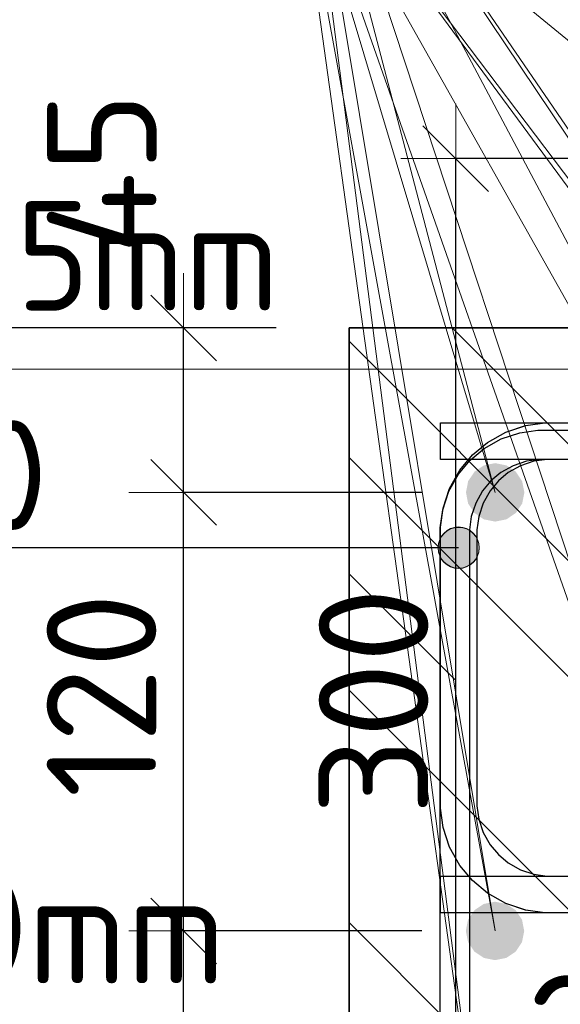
# Model space of a CAD drawing. Header units: metres. Extents: x -38 to 97, y -15 to 21.
# Tile 130 of 230: x 72.036 to 72.184, y 6.447 to 6.716. Entities that reach past the tile are written whole.
import ezdxf

# ---------------------------------------------------------------- set-up
doc = ezdxf.new("R2010")
doc.units = ezdxf.units.M
doc.header["$PDMODE"] = 65
for name, color, linetype, lineweight in [('XR$3$Арм.стержн. Арматура края', 96, 'Continuous', 35), ('XR$3$Арм.стержн. Хомут', 240, 'Continuous', 35), ('XR$3$Размерная линия (1)', 7, 'Continuous', 13), ('XR$4$Арм. стержнями верхней зоны', 180, 'Continuous', 35), ('XR$4$Арм. стержнями нижней зоны', 180, 'Continuous', 35), ('XR$4$Арм.стержн. Арматура края', 96, 'Continuous', 35), ('XR$4$Арм.стержн. Хомут', 240, 'Continuous', 35), ('XR$4$Арм.стержн.горизонт. 1', 180, 'Continuous', 35), ('XR$4$Размерная линия (1)', 7, 'Continuous', 13), ('XR$4$Размерная линия_ общее', 7, 'Continuous', 13), ('XR$6$Арм. стержнями верхней зоны', 180, 'Continuous', 35), ('XR$6$Арм. стержнями нижней зоны', 180, 'Continuous', 35), ('XR$6$Арм.стержн. Арматура края', 96, 'Continuous', 35), ('XR$6$Арм.стержн. Хомут', 240, 'Continuous', 35), ('XR$6$Арм.стержн.горизонт. 1', 180, 'Continuous', 35), ('XR$6$Размерная линия (1)', 7, 'Continuous', 13), ('XR$6$Размерная линия_ общее', 7, 'Continuous', 13)]:
    doc.layers.add(name, color=color, linetype=linetype, lineweight=lineweight)
doc.styles.add('ISOCPEUR', font='txt')
doc.dimstyles.new('DIMSTYLE_10', dxfattribs={"dimtxt": 0.03, "dimasz": 0.03, "dimexe": 0, "dimexo": 0, "dimgap": 0.015, "dimtad": 2, "dimdec": 0, "dimlfac": 1000, "dimrnd": 1, "dimzin": 12, "dimdsep": 46, "dimtxsty": 'ISOCPEUR', "dimblk1": 'ALL_ML_STRICH', "dimblk2": 'ALL_ML_STRICH', "dimsah": 1, "dimcen": 0, "dimclrd": 7, "dimclre": 256, "dimclrt": 7, "dimadec": 0, "dimazin": 0, "dimtfac": 1, "dimtdec": 0, "dimtix": 1, "dimtmove": 2, "dimatfit": 3, "dimfxl": 0, "dimtzin": 0, "dimlwd": 0, "dimlwe": -3, "dimarcsym": 0})
doc.dimstyles.new('DIMSTYLE_11', dxfattribs={"dimtxt": 0.033, "dimasz": 0.0375, "dimexe": 0, "dimexo": 0, "dimgap": 0.0165, "dimtad": 2, "dimdec": 0, "dimlfac": 1000, "dimrnd": 1, "dimzin": 12, "dimdsep": 46, "dimtxsty": 'ISOCPEUR', "dimblk1": 'ALL_ML_STRICH', "dimblk2": 'ALL_ML_STRICH', "dimsah": 1, "dimcen": 0, "dimclrd": 7, "dimclre": 256, "dimclrt": 7, "dimadec": 0, "dimazin": 0, "dimtfac": 1, "dimtdec": 0, "dimtix": 1, "dimtmove": 2, "dimatfit": 3, "dimfxl": 0, "dimtvp": 1.2, "dimtzin": 0, "dimlwd": 0, "dimlwe": -3, "dimarcsym": 0})
doc.dimstyles.new('DIMSTYLE_12', dxfattribs={"dimtxt": 0.03, "dimasz": 0.03, "dimexe": 0, "dimexo": 0, "dimgap": 0.015, "dimtad": 2, "dimdec": 0, "dimlfac": 1000, "dimrnd": 1, "dimzin": 12, "dimdsep": 46, "dimtxsty": 'ISOCPEUR', "dimblk1": 'ALL_ML_STRICH', "dimblk2": 'ALL_ML_STRICH', "dimsah": 1, "dimcen": 0, "dimclrd": 7, "dimclre": 256, "dimclrt": 7, "dimadec": 0, "dimazin": 0, "dimtfac": 1, "dimtdec": 0, "dimtix": 1, "dimtmove": 2, "dimatfit": 3, "dimfxl": 0, "dimtzin": 0, "dimlwd": 0, "dimlwe": -3, "dimarcsym": 0})
doc.dimstyles.new('DIMSTYLE_14', dxfattribs={"dimtxt": 0.03, "dimasz": 0.03, "dimexe": 0, "dimexo": 0, "dimgap": 0.015, "dimtad": 2, "dimdec": 0, "dimlfac": 1000, "dimrnd": 1, "dimzin": 12, "dimdsep": 46, "dimtxsty": 'ISOCPEUR', "dimblk1": 'ALL_ML_STRICH', "dimblk2": 'ALL_ML_STRICH', "dimsah": 1, "dimcen": 0, "dimclrd": 7, "dimclre": 256, "dimclrt": 7, "dimadec": 0, "dimazin": 0, "dimtfac": 1, "dimtdec": 0, "dimtix": 1, "dimtmove": 2, "dimatfit": 3, "dimfxl": 0, "dimtvp": 1.2, "dimtzin": 0, "dimlwd": 0, "dimlwe": -3, "dimarcsym": 0})
pattern_1 = [(135, (0, 0), (-0.031819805, -0.031819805), [0.4, -0.05, 0, -0.05]), (135, (-0.01591, -0.01591), (-0.031819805, -0.031819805), [0.8, -0.1, 0.1, -0.1])]

# ---------------------------------------------------------------- blocks, each defined once
blk = doc.blocks.new('ALL_ML_STRICH')
at = {"color": 0, "linetype": 'ByBlock', "lineweight": -2}
for p, q in [((0, -0.5), (0, 0.5)), ((-0.3, -0.3), (0.3, 0.3)), ((-1, 0), (0.5, 0))]:
    blk.add_line(p, q, dxfattribs=at)
blk = doc.blocks.new('*D69')
at = {"layer": 'DEFPOINTS', "color": 7, "linetype": 'Continuous', "lineweight": 13, "transparency": 33554687}
for p in [(72.2753, 6.67826), (72.15496, 6.37826), (72.27526, 6.37826)]:
    blk.add_point(p, dxfattribs=at)
at = {"layer": 'XR$3$Размерная линия (1)', "color": 9, "linetype": 'Continuous', "lineweight": -2, "true_color": 0xc7c7c7, "transparency": 33554687}
for p, q in [((72.2553, 6.67826), (72.15496, 6.67826)), ((72.25526, 6.37826), (72.15496, 6.37826))]:
    blk.add_line(p, q, dxfattribs=at)
at = {"layer": 'XR$3$Размерная линия (1)', "color": 7, "linetype": 'Continuous', "lineweight": -2, "transparency": 33554687}
blk.add_line((72.15496, 6.37826), (72.15496, 6.67826), dxfattribs=at)
at = {"layer": 'XR$3$Размерная линия (1)', "color": 7, "linetype": 'Continuous', "lineweight": 13, "transparency": 33554687, "xscale": 0.03, "yscale": 0.03, "zscale": 0.03}
for p, rotation in [((72.15496, 6.67826), 90), ((72.15496, 6.37826), 270)]:
    blk.add_blockref('ALL_ML_STRICH', p, dxfattribs=dict(at, rotation=rotation))
at = {"layer": 'XR$3$Размерная линия (1)', "color": 7, "linetype": 'Continuous', "lineweight": 13, "transparency": 33554687, "insert": (72.13246, 6.52976), "char_height": 0.03, "width": 0.09, "attachment_point": 5, "rotation": 90, "style": 'ISOCPEUR'}
blk.add_mtext('\\A1;{300}', dxfattribs=at)
blk = doc.blocks.new('*D374')
at = {"layer": 'DEFPOINTS', "color": 7, "linetype": 'Continuous', "lineweight": 13, "transparency": 33554687}
for p in [(72.1258, 6.63192), (72.00546, 6.33192), (72.12577, 6.33192)]:
    blk.add_point(p, dxfattribs=at)
at = {"layer": 'XR$4$Размерная линия (1)', "color": 9, "linetype": 'Continuous', "lineweight": -2, "true_color": 0xc7c7c7, "transparency": 33554687}
for p, q in [((72.1058, 6.63192), (72.00546, 6.63192)), ((72.10577, 6.33192), (72.00546, 6.33192))]:
    blk.add_line(p, q, dxfattribs=at)
at = {"layer": 'XR$4$Размерная линия (1)', "color": 7, "linetype": 'Continuous', "lineweight": -2, "transparency": 33554687}
blk.add_line((72.00546, 6.33192), (72.00546, 6.63192), dxfattribs=at)
at = {"layer": 'XR$4$Размерная линия (1)', "color": 7, "linetype": 'Continuous', "lineweight": 13, "transparency": 33554687, "xscale": 0.03, "yscale": 0.03, "zscale": 0.03}
for p, rotation in [((72.00546, 6.63192), 90), ((72.00546, 6.33192), 270)]:
    blk.add_blockref('ALL_ML_STRICH', p, dxfattribs=dict(at, rotation=rotation))
at = {"layer": 'XR$4$Размерная линия (1)', "color": 7, "linetype": 'Continuous', "lineweight": 13, "transparency": 33554687, "insert": (71.98296, 6.48342), "char_height": 0.03, "width": 0.09, "attachment_point": 5, "rotation": 90, "style": 'ISOCPEUR'}
blk.add_mtext('\\A1;{300}', dxfattribs=at)
blk = doc.blocks.new('*D380')
at = {"layer": 'DEFPOINTS', "color": 7, "linetype": 'Continuous', "lineweight": 13, "transparency": 33554687}
for p in [(72.12577, 6.41429), (72.12577, 6.37931), (72.15077, 6.37431)]:
    blk.add_point(p, dxfattribs=at)
at = {"layer": 'XR$4$Размерная линия_ общее', "color": 253, "linetype": 'Continuous', "lineweight": -2, "true_color": 0xa0a0a0, "transparency": 33554687}
for p, q in [((72.12577, 6.39931), (72.12577, 6.41429)), ((72.15077, 6.39431), (72.15077, 6.41429))]:
    blk.add_line(p, q, dxfattribs=at)
at = {"layer": 'XR$4$Размерная линия_ общее', "color": 7, "linetype": 'Continuous', "lineweight": -2, "transparency": 33554687}
blk.add_line((72.12577, 6.41429), (72.15077, 6.41429), dxfattribs=at)
at = {"layer": 'XR$4$Размерная линия_ общее', "color": 7, "linetype": 'Continuous', "lineweight": 13, "transparency": 33554687, "xscale": 0.0375, "yscale": 0.0375, "zscale": 0.0375, "rotation": 180}
blk.add_blockref('ALL_ML_STRICH', (72.12577, 6.41429), dxfattribs=at)
at = {"layer": 'XR$4$Размерная линия_ общее', "color": 7, "linetype": 'Continuous', "lineweight": 13, "transparency": 33554687, "xscale": 0.0375, "yscale": 0.0375, "zscale": 0.0375}
blk.add_blockref('ALL_ML_STRICH', (72.15077, 6.41429), dxfattribs=at)
at = {"layer": 'XR$4$Размерная линия_ общее', "color": 7, "linetype": 'Continuous', "lineweight": 13, "transparency": 33554687, "insert": (72.19749, 6.43829), "char_height": 0.033, "width": 0.066, "attachment_point": 5, "style": 'ISOCPEUR'}
blk.add_mtext('\\A1;{25}', dxfattribs=at)
at = {"layer": 'XR$4$Размерная линия_ общее', "color": 7, "linetype": 'Continuous', "lineweight": 13, "transparency": 33554687, "insert": (72.17054, 6.41408), "char_height": 0.027, "width": 0.00135, "attachment_point": 1, "line_spacing_factor": 0.60241, "style": 'ISOCPEUR'}
blk.add_mtext('з.с.', dxfattribs=at)
blk = doc.blocks.new('*D490')
at = {"layer": 'DEFPOINTS', "color": 7, "linetype": 'Continuous', "lineweight": 13, "transparency": 33554687}
for p in [(72.16573, 6.46692), (72.08046, 6.37192), (72.16573, 6.37192)]:
    blk.add_point(p, dxfattribs=at)
at = {"layer": 'XR$4$Размерная линия (1)', "color": 9, "linetype": 'Continuous', "lineweight": -2, "true_color": 0xc7c7c7, "transparency": 33554687}
for p, q in [((72.14573, 6.46692), (72.08046, 6.46692)), ((72.14573, 6.37192), (72.08046, 6.37192))]:
    blk.add_line(p, q, dxfattribs=at)
at = {"layer": 'XR$4$Размерная линия (1)', "color": 7, "linetype": 'Continuous', "lineweight": -2, "transparency": 33554687}
blk.add_line((72.08046, 6.37192), (72.08046, 6.46692), dxfattribs=at)
at = {"layer": 'XR$4$Размерная линия (1)', "color": 7, "linetype": 'Continuous', "lineweight": 13, "transparency": 33554687, "xscale": 0.03, "yscale": 0.03, "zscale": 0.03}
for p, rotation in [((72.08046, 6.46692), 90), ((72.08046, 6.37192), 270)]:
    blk.add_blockref('ALL_ML_STRICH', p, dxfattribs=dict(at, rotation=rotation))
at = {"layer": 'XR$4$Размерная линия (1)', "color": 7, "linetype": 'Continuous', "lineweight": 13, "transparency": 33554687, "insert": (72.05796, 6.42092), "char_height": 0.03, "width": 0.06, "attachment_point": 5, "rotation": 90, "style": 'ISOCPEUR'}
blk.add_mtext('\\A1;{95}', dxfattribs=at)
blk = doc.blocks.new('*D491')
at = {"layer": 'DEFPOINTS', "color": 7, "linetype": 'Continuous', "lineweight": 13, "transparency": 33554687}
for p in [(72.16577, 6.58692), (72.08046, 6.46692), (72.16573, 6.46692)]:
    blk.add_point(p, dxfattribs=at)
at = {"layer": 'XR$4$Размерная линия (1)', "color": 9, "linetype": 'Continuous', "lineweight": -2, "true_color": 0xc7c7c7, "transparency": 33554687}
for p, q in [((72.14577, 6.58692), (72.08046, 6.58692)), ((72.14573, 6.46692), (72.08046, 6.46692))]:
    blk.add_line(p, q, dxfattribs=at)
at = {"layer": 'XR$4$Размерная линия (1)', "color": 7, "linetype": 'Continuous', "lineweight": -2, "transparency": 33554687}
blk.add_line((72.08046, 6.46692), (72.08046, 6.58692), dxfattribs=at)
at = {"layer": 'XR$4$Размерная линия (1)', "color": 7, "linetype": 'Continuous', "lineweight": 13, "transparency": 33554687, "xscale": 0.03, "yscale": 0.03, "zscale": 0.03}
for p, rotation in [((72.08046, 6.58692), 90), ((72.08046, 6.46692), 270)]:
    blk.add_blockref('ALL_ML_STRICH', p, dxfattribs=dict(at, rotation=rotation))
at = {"layer": 'XR$4$Размерная линия (1)', "color": 7, "linetype": 'Continuous', "lineweight": 13, "transparency": 33554687, "insert": (72.05796, 6.53142), "char_height": 0.03, "width": 0.09, "attachment_point": 5, "rotation": 90, "style": 'ISOCPEUR'}
blk.add_mtext('\\A1;{120}', dxfattribs=at)
blk = doc.blocks.new('*D492')
at = {"layer": 'DEFPOINTS', "color": 7, "linetype": 'Continuous', "lineweight": 13, "transparency": 33554687}
for p in [(72.12577, 6.63192), (72.08046, 6.58692), (72.16577, 6.58692)]:
    blk.add_point(p, dxfattribs=at)
at = {"layer": 'XR$4$Размерная линия (1)', "color": 9, "linetype": 'Continuous', "lineweight": -2, "true_color": 0xc7c7c7, "transparency": 33554687}
for p, q in [((72.10577, 6.63192), (72.08046, 6.63192)), ((72.14577, 6.58692), (72.08046, 6.58692))]:
    blk.add_line(p, q, dxfattribs=at)
at = {"layer": 'XR$4$Размерная линия (1)', "color": 7, "linetype": 'Continuous', "lineweight": -2, "transparency": 33554687}
blk.add_line((72.08046, 6.58692), (72.08046, 6.63192), dxfattribs=at)
at = {"layer": 'XR$4$Размерная линия (1)', "color": 7, "linetype": 'Continuous', "lineweight": 13, "transparency": 33554687, "xscale": 0.03, "yscale": 0.03, "zscale": 0.03}
for p, rotation in [((72.08046, 6.63192), 90), ((72.08046, 6.58692), 270)]:
    blk.add_blockref('ALL_ML_STRICH', p, dxfattribs=dict(at, rotation=rotation))
at = {"layer": 'XR$4$Размерная линия (1)', "color": 7, "linetype": 'Continuous', "lineweight": 13, "transparency": 33554687, "insert": (72.05806, 6.67421), "char_height": 0.03, "width": 0.06, "attachment_point": 5, "rotation": 90, "style": 'ISOCPEUR'}
blk.add_mtext('\\A1;{45}', dxfattribs=at)
blk = doc.blocks.new('*D773')
at = {"layer": 'DEFPOINTS', "color": 7, "linetype": 'Continuous', "lineweight": 13, "transparency": 33554687}
for p in [(72.1258, 6.63192), (72.00546, 6.33192), (72.12577, 6.33192)]:
    blk.add_point(p, dxfattribs=at)
at = {"layer": 'XR$6$Размерная линия (1)', "color": 9, "linetype": 'Continuous', "lineweight": -2, "true_color": 0xc7c7c7, "transparency": 33554687}
for p, q in [((72.1058, 6.63192), (72.00546, 6.63192)), ((72.10577, 6.33192), (72.00546, 6.33192))]:
    blk.add_line(p, q, dxfattribs=at)
at = {"layer": 'XR$6$Размерная линия (1)', "color": 7, "linetype": 'Continuous', "lineweight": -2, "transparency": 33554687}
blk.add_line((72.00546, 6.33192), (72.00546, 6.63192), dxfattribs=at)
at = {"layer": 'XR$6$Размерная линия (1)', "color": 7, "linetype": 'Continuous', "lineweight": 13, "transparency": 33554687, "xscale": 0.03, "yscale": 0.03, "zscale": 0.03}
for p, rotation in [((72.00546, 6.63192), 90), ((72.00546, 6.33192), 270)]:
    blk.add_blockref('ALL_ML_STRICH', p, dxfattribs=dict(at, rotation=rotation))
at = {"layer": 'XR$6$Размерная линия (1)', "color": 7, "linetype": 'Continuous', "lineweight": 13, "transparency": 33554687, "insert": (71.98296, 6.48342), "char_height": 0.03, "width": 0.09, "attachment_point": 5, "rotation": 90, "style": 'ISOCPEUR'}
blk.add_mtext('\\A1;{300}', dxfattribs=at)
blk = doc.blocks.new('*D779')
at = {"layer": 'DEFPOINTS', "color": 7, "linetype": 'Continuous', "lineweight": 13, "transparency": 33554687}
for p in [(72.12577, 6.41429), (72.12577, 6.37931), (72.15077, 6.37431)]:
    blk.add_point(p, dxfattribs=at)
at = {"layer": 'XR$6$Размерная линия_ общее', "color": 253, "linetype": 'Continuous', "lineweight": -2, "true_color": 0xa0a0a0, "transparency": 33554687}
for p, q in [((72.12577, 6.39931), (72.12577, 6.41429)), ((72.15077, 6.39431), (72.15077, 6.41429))]:
    blk.add_line(p, q, dxfattribs=at)
at = {"layer": 'XR$6$Размерная линия_ общее', "color": 7, "linetype": 'Continuous', "lineweight": -2, "transparency": 33554687}
blk.add_line((72.12577, 6.41429), (72.15077, 6.41429), dxfattribs=at)
at = {"layer": 'XR$6$Размерная линия_ общее', "color": 7, "linetype": 'Continuous', "lineweight": 13, "transparency": 33554687, "xscale": 0.0375, "yscale": 0.0375, "zscale": 0.0375, "rotation": 180}
blk.add_blockref('ALL_ML_STRICH', (72.12577, 6.41429), dxfattribs=at)
at = {"layer": 'XR$6$Размерная линия_ общее', "color": 7, "linetype": 'Continuous', "lineweight": 13, "transparency": 33554687, "xscale": 0.0375, "yscale": 0.0375, "zscale": 0.0375}
blk.add_blockref('ALL_ML_STRICH', (72.15077, 6.41429), dxfattribs=at)
at = {"layer": 'XR$6$Размерная линия_ общее', "color": 7, "linetype": 'Continuous', "lineweight": 13, "transparency": 33554687, "insert": (72.19749, 6.43829), "char_height": 0.033, "width": 0.066, "attachment_point": 5, "style": 'ISOCPEUR'}
blk.add_mtext('\\A1;{25}', dxfattribs=at)
at = {"layer": 'XR$6$Размерная линия_ общее', "color": 7, "linetype": 'Continuous', "lineweight": 13, "transparency": 33554687, "insert": (72.17054, 6.41408), "char_height": 0.027, "width": 0.00135, "attachment_point": 1, "line_spacing_factor": 0.60241, "style": 'ISOCPEUR'}
blk.add_mtext('з.с.', dxfattribs=at)
blk = doc.blocks.new('*D948')
at = {"layer": 'DEFPOINTS', "color": 7, "linetype": 'Continuous', "lineweight": 13, "transparency": 33554687}
for p in [(72.16573, 6.46692), (72.08046, 6.37192), (72.16573, 6.37192)]:
    blk.add_point(p, dxfattribs=at)
at = {"layer": 'XR$6$Размерная линия (1)', "color": 9, "linetype": 'Continuous', "lineweight": -2, "true_color": 0xc7c7c7, "transparency": 33554687}
for p, q in [((72.14573, 6.46692), (72.08046, 6.46692)), ((72.14573, 6.37192), (72.08046, 6.37192))]:
    blk.add_line(p, q, dxfattribs=at)
at = {"layer": 'XR$6$Размерная линия (1)', "color": 7, "linetype": 'Continuous', "lineweight": -2, "transparency": 33554687}
blk.add_line((72.08046, 6.37192), (72.08046, 6.46692), dxfattribs=at)
at = {"layer": 'XR$6$Размерная линия (1)', "color": 7, "linetype": 'Continuous', "lineweight": 13, "transparency": 33554687, "xscale": 0.03, "yscale": 0.03, "zscale": 0.03}
for p, rotation in [((72.08046, 6.46692), 90), ((72.08046, 6.37192), 270)]:
    blk.add_blockref('ALL_ML_STRICH', p, dxfattribs=dict(at, rotation=rotation))
at = {"layer": 'XR$6$Размерная линия (1)', "color": 7, "linetype": 'Continuous', "lineweight": 13, "transparency": 33554687, "insert": (72.05796, 6.42092), "char_height": 0.03, "width": 0.06, "attachment_point": 5, "rotation": 90, "style": 'ISOCPEUR'}
blk.add_mtext('\\A1;{95}', dxfattribs=at)
blk = doc.blocks.new('*D949')
at = {"layer": 'DEFPOINTS', "color": 7, "linetype": 'Continuous', "lineweight": 13, "transparency": 33554687}
for p in [(72.16577, 6.58692), (72.08046, 6.46692), (72.16573, 6.46692)]:
    blk.add_point(p, dxfattribs=at)
at = {"layer": 'XR$6$Размерная линия (1)', "color": 9, "linetype": 'Continuous', "lineweight": -2, "true_color": 0xc7c7c7, "transparency": 33554687}
for p, q in [((72.14577, 6.58692), (72.08046, 6.58692)), ((72.14573, 6.46692), (72.08046, 6.46692))]:
    blk.add_line(p, q, dxfattribs=at)
at = {"layer": 'XR$6$Размерная линия (1)', "color": 7, "linetype": 'Continuous', "lineweight": -2, "transparency": 33554687}
blk.add_line((72.08046, 6.46692), (72.08046, 6.58692), dxfattribs=at)
at = {"layer": 'XR$6$Размерная линия (1)', "color": 7, "linetype": 'Continuous', "lineweight": 13, "transparency": 33554687, "xscale": 0.03, "yscale": 0.03, "zscale": 0.03}
for p, rotation in [((72.08046, 6.58692), 90), ((72.08046, 6.46692), 270)]:
    blk.add_blockref('ALL_ML_STRICH', p, dxfattribs=dict(at, rotation=rotation))
at = {"layer": 'XR$6$Размерная линия (1)', "color": 7, "linetype": 'Continuous', "lineweight": 13, "transparency": 33554687, "insert": (72.05796, 6.53142), "char_height": 0.03, "width": 0.09, "attachment_point": 5, "rotation": 90, "style": 'ISOCPEUR'}
blk.add_mtext('\\A1;{120}', dxfattribs=at)
blk = doc.blocks.new('*D950')
at = {"layer": 'DEFPOINTS', "color": 7, "linetype": 'Continuous', "lineweight": 13, "transparency": 33554687}
for p in [(72.12577, 6.63192), (72.08046, 6.58692), (72.16577, 6.58692)]:
    blk.add_point(p, dxfattribs=at)
at = {"layer": 'XR$6$Размерная линия (1)', "color": 9, "linetype": 'Continuous', "lineweight": -2, "true_color": 0xc7c7c7, "transparency": 33554687}
for p, q in [((72.10577, 6.63192), (72.08046, 6.63192)), ((72.14577, 6.58692), (72.08046, 6.58692))]:
    blk.add_line(p, q, dxfattribs=at)
at = {"layer": 'XR$6$Размерная линия (1)', "color": 7, "linetype": 'Continuous', "lineweight": -2, "transparency": 33554687}
blk.add_line((72.08046, 6.58692), (72.08046, 6.63192), dxfattribs=at)
at = {"layer": 'XR$6$Размерная линия (1)', "color": 7, "linetype": 'Continuous', "lineweight": 13, "transparency": 33554687, "xscale": 0.03, "yscale": 0.03, "zscale": 0.03}
for p, rotation in [((72.08046, 6.63192), 90), ((72.08046, 6.58692), 270)]:
    blk.add_blockref('ALL_ML_STRICH', p, dxfattribs=dict(at, rotation=rotation))
at = {"layer": 'XR$6$Размерная линия (1)', "color": 7, "linetype": 'Continuous', "lineweight": 13, "transparency": 33554687, "insert": (72.05806, 6.67421), "char_height": 0.03, "width": 0.06, "attachment_point": 5, "rotation": 90, "style": 'ISOCPEUR'}
blk.add_mtext('\\A1;{45}', dxfattribs=at)

msp = doc.modelspace()

# ---------------------------------------------------------------- hatches: boundary and pattern name
at = {"linetype": 'Continuous', "lineweight": 25, "transparency": 33554687}
h = msp.add_hatch(dxfattribs=at)
h.set_pattern_fill('__________540', scale=0.015, style=0, pattern_type=2)
h.set_pattern_definition(pattern_1)
h.paths.add_polyline_path([(72.37577, 6.43192), (72.12578, 6.43192), (72.12578, 6.63192), (72.12577, 6.63192), (72.12577, 6.33192), (72.37577, 6.33192)], flags=0)
h = msp.add_hatch(dxfattribs=at)
h.set_pattern_fill('__________540', scale=0.015, style=0, pattern_type=2)
h.set_pattern_definition(pattern_1)
h.paths.add_polyline_path([(72.37577, 6.43192), (72.12578, 6.43192), (72.12578, 6.63192), (72.12577, 6.63192), (72.12577, 6.33192), (72.37577, 6.33192)], flags=0)
at = {"linetype": 'Continuous', "lineweight": 13, "transparency": 33554687}
h = msp.add_hatch(dxfattribs=at)
h.set_pattern_fill('__________540', scale=0.015, style=0, pattern_type=2)
h.set_pattern_definition(pattern_1)
h.paths.add_polyline_path([(72.12578, 6.63192), (72.12578, 6.43192), (72.57861, 6.43192), (72.57861, 6.63192)], flags=0)
h = msp.add_hatch(dxfattribs=at)
h.set_pattern_fill('__________540', scale=0.015, style=0, pattern_type=2)
h.set_pattern_definition(pattern_1)
h.paths.add_polyline_path([(72.12578, 6.63192), (72.12578, 6.43192), (72.57861, 6.43192), (72.57861, 6.63192)], flags=0)
at = {"layer": 'XR$4$Арм.стержн. Арматура края', "linetype": 'Continuous', "lineweight": 13, "transparency": 33554687}
for points in [[(72.15093, 6.57463), (72.15295, 6.56698), (72.15295, 6.57666)], [(72.15295, 6.57666), (72.15577, 6.56619), (72.15577, 6.57744)], [(72.15295, 6.57666), (72.15295, 6.56698), (72.15577, 6.56619)], [(72.15577, 6.57744), (72.15577, 6.56619), (72.15858, 6.56698)], [(72.15577, 6.57744), (72.15858, 6.56698), (72.15858, 6.57666)], [(72.15858, 6.57666), (72.15858, 6.56698), (72.1606, 6.56901)], [(72.15858, 6.57666), (72.1606, 6.56901), (72.1606, 6.57463)], [(72.15093, 6.56901), (72.15093, 6.57463), (72.15014, 6.57182)], [(72.15093, 6.57463), (72.15093, 6.56901), (72.15295, 6.56698)], [(72.1606, 6.57463), (72.1606, 6.56901), (72.16139, 6.57182)]]:
    msp.add_hatch(color=7, dxfattribs=at).paths.add_polyline_path(points)
at = {"layer": 'XR$4$Арм.стержн.горизонт. 1', "linetype": 'Continuous', "lineweight": 50, "transparency": 33554687}
for points in [[(72.17377, 6.58692), (72.17316, 6.58999), (72.17142, 6.59258), (72.16883, 6.59432), (72.16577, 6.59492), (72.1627, 6.59432), (72.16011, 6.59258), (72.15837, 6.58999), (72.15777, 6.58692), (72.15837, 6.58386), (72.16011, 6.58127), (72.1627, 6.57953), (72.16577, 6.57892), (72.16883, 6.57953), (72.17142, 6.58127), (72.17316, 6.58386)], [(72.17373, 6.46692), (72.17312, 6.46999), (72.17138, 6.47258), (72.16879, 6.47432), (72.16573, 6.47492), (72.16267, 6.47432), (72.16007, 6.47258), (72.15834, 6.46999), (72.15773, 6.46692), (72.15834, 6.46386), (72.16007, 6.46127), (72.16267, 6.45953), (72.16573, 6.45892), (72.16879, 6.45953), (72.17138, 6.46127), (72.17312, 6.46386)]]:
    msp.add_hatch(color=7, dxfattribs=at).paths.add_polyline_path(points)
at = {"layer": 'XR$6$Арм.стержн. Арматура края', "linetype": 'Continuous', "lineweight": 13, "transparency": 33554687}
for points in [[(72.15093, 6.57453), (72.15295, 6.56688), (72.15295, 6.57655)], [(72.15295, 6.57655), (72.15577, 6.56609), (72.15577, 6.57734)], [(72.15295, 6.57655), (72.15295, 6.56688), (72.15577, 6.56609)], [(72.15577, 6.57734), (72.15577, 6.56609), (72.15858, 6.56688)], [(72.15577, 6.57734), (72.15858, 6.56688), (72.15858, 6.57655)], [(72.15858, 6.57655), (72.15858, 6.56688), (72.1606, 6.5689)], [(72.15858, 6.57655), (72.1606, 6.5689), (72.1606, 6.57453)], [(72.15093, 6.5689), (72.15093, 6.57453), (72.15014, 6.57172)], [(72.15093, 6.57453), (72.15093, 6.5689), (72.15295, 6.56688)], [(72.1606, 6.57453), (72.1606, 6.5689), (72.16139, 6.57172)]]:
    msp.add_hatch(color=7, dxfattribs=at).paths.add_polyline_path(points)
at = {"layer": 'XR$6$Арм.стержн.горизонт. 1', "linetype": 'Continuous', "lineweight": 50, "transparency": 33554687}
for points in [[(72.17377, 6.58692), (72.17316, 6.58999), (72.17142, 6.59258), (72.16883, 6.59432), (72.16577, 6.59492), (72.1627, 6.59432), (72.16011, 6.59258), (72.15838, 6.58999), (72.15777, 6.58692), (72.15838, 6.58386), (72.16011, 6.58127), (72.1627, 6.57953), (72.16577, 6.57892), (72.16883, 6.57953), (72.17142, 6.58127), (72.17316, 6.58386)], [(72.17373, 6.46692), (72.17312, 6.46999), (72.17139, 6.47258), (72.16879, 6.47432), (72.16573, 6.47492), (72.16267, 6.47432), (72.16007, 6.47258), (72.15834, 6.46999), (72.15773, 6.46692), (72.15834, 6.46386), (72.16007, 6.46127), (72.16267, 6.45953), (72.16573, 6.45892), (72.16879, 6.45953), (72.17139, 6.46127), (72.17312, 6.46386)]]:
    msp.add_hatch(color=7, dxfattribs=at).paths.add_polyline_path(points)

# ---------------------------------------------------------------- linework, layer by layer
at = {"color": 7, "linetype": 'Continuous', "lineweight": 35, "transparency": 33554687}
for p, q in [((72.12577, 6.63192), (72.12577, 6.33192)), ((72.12578, 6.63192), (72.12577, 6.63192)), ((72.12577, 6.63192), (72.12577, 6.33192)), ((72.12578, 6.63192), (72.12577, 6.63192)), ((72.57861, 6.63192), (72.12578, 6.63192)), ((72.57861, 6.63192), (72.12578, 6.63192))]:
    msp.add_line(p, q, dxfattribs=at)
at = {"layer": 'XR$3$Арм.стержн. Арматура края', "color": 7, "linetype": 'Continuous', "lineweight": 13, "transparency": 33554687}
for p, q in [((71.85659, 6.62065), (72.16359, 6.62065)), ((72.16359, 6.62065), (72.30521, 6.62065))]:
    msp.add_line(p, q, dxfattribs=at)
at = {"layer": 'XR$4$Арм. стержнями верхней зоны', "color": 4, "linetype": 'Continuous', "lineweight": 25, "transparency": 33554687}
msp.add_lwpolyline([(72.15077, 6.60592), (72.58361, 6.60592), (72.58361, 6.59592), (72.15077, 6.59592), (72.15077, 6.60592)], dxfattribs=at)
at = {"layer": 'XR$4$Арм. стержнями нижней зоны', "color": 4, "linetype": 'Continuous', "lineweight": 25, "transparency": 33554687}
msp.add_lwpolyline([(72.15077, 6.48192), (72.58361, 6.48192), (72.58361, 6.47192), (72.15077, 6.47192), (72.15077, 6.48192)], dxfattribs=at)
at = {"layer": 'XR$4$Арм.стержн. Арматура края', "color": 7, "linetype": 'Continuous', "lineweight": 13, "transparency": 33554687}
for p, q in [((72.15577, 6.57744), (72.15577, 6.57744)), ((72.00208, 6.57182), (72.15577, 6.57182)), ((72.15014, 6.57182), (72.15014, 6.57182)), ((72.16139, 6.57182), (72.16139, 6.57182)), ((72.15577, 6.56619), (72.15577, 6.56619))]:
    msp.add_line(p, q, dxfattribs=at)
at = {"layer": 'XR$4$Арм.стержн. Арматура края', "color": 4, "linetype": 'Continuous', "lineweight": 25, "transparency": 33554687}
for points in [[(72.58361, 6.47192), (72.17933, 6.47192), (72.17411, 6.47265), (72.16868, 6.47444), (72.16367, 6.47725), (72.15954, 6.4807), (72.15609, 6.48482), (72.15328, 6.48983), (72.15149, 6.49527), (72.15077, 6.50049), (72.15077, 6.57736), (72.15149, 6.58258), (72.15328, 6.58801), (72.15609, 6.59302), (72.15954, 6.59715), (72.16367, 6.6006), (72.16868, 6.60341), (72.17411, 6.6052), (72.17933, 6.60592), (72.58361, 6.60592)], [(72.58361, 6.59592), (72.18002, 6.59592), (72.17639, 6.59542), (72.17272, 6.59421), (72.16936, 6.59233), (72.16664, 6.59005), (72.16436, 6.58733), (72.16248, 6.58397), (72.16127, 6.5803), (72.16077, 6.57667), (72.16077, 6.50118), (72.16127, 6.49755), (72.16248, 6.49388), (72.16436, 6.49052), (72.16664, 6.4878), (72.16936, 6.48552), (72.17272, 6.48364), (72.17639, 6.48243), (72.18002, 6.48192), (72.58361, 6.48192)]]:
    msp.add_lwpolyline(points, dxfattribs=at)
at = {"layer": 'XR$4$Арм.стержн. Арматура края', "color": 7, "linetype": 'Continuous', "lineweight": 13, "transparency": 33554687}
msp.add_circle((72.15577, 6.57182), 0.00563, dxfattribs=at)
at = {"layer": 'XR$4$Арм.стержн. Хомут', "color": 40, "linetype": 'Continuous', "lineweight": 25, "transparency": 33554687}
for points in [[(72.15073, 6.37978), (72.15073, 6.57725), (72.15141, 6.58213), (72.15308, 6.58721), (72.1557, 6.59188), (72.15892, 6.59573), (72.16277, 6.59895), (72.16744, 6.60157), (72.17252, 6.60325), (72.17741, 6.60392), (72.32409, 6.60392), (72.32897, 6.60325), (72.33405, 6.60157), (72.33873, 6.59895), (72.34258, 6.59573), (72.34579, 6.59188), (72.34841, 6.58721), (72.35009, 6.58213), (72.35077, 6.57725), (72.35077, 6.3836)], [(72.15073, 6.37978), (72.15073, 6.57725), (72.15141, 6.58213), (72.15308, 6.58721), (72.1557, 6.59188), (72.15892, 6.59573), (72.16277, 6.59895), (72.16744, 6.60157), (72.17252, 6.60325), (72.17741, 6.60392), (72.32409, 6.60392), (72.32897, 6.60325), (72.33405, 6.60157), (72.33873, 6.59895), (72.34258, 6.59573), (72.34579, 6.59188), (72.34841, 6.58721), (72.35009, 6.58213), (72.35077, 6.57725), (72.35077, 6.3836)], [(72.34277, 6.38416), (72.34277, 6.57669), (72.34226, 6.58031), (72.34106, 6.58397), (72.33918, 6.58733), (72.3369, 6.59006), (72.33417, 6.59234), (72.33081, 6.59421), (72.32715, 6.59542), (72.32354, 6.59592), (72.17796, 6.59592), (72.17434, 6.59542), (72.17068, 6.59421), (72.16733, 6.59234), (72.1646, 6.59006), (72.16232, 6.58733), (72.16044, 6.58397), (72.15923, 6.58031), (72.15873, 6.57669), (72.15873, 6.38033)], [(72.34277, 6.38416), (72.34277, 6.57669), (72.34226, 6.58031), (72.34106, 6.58397), (72.33918, 6.58733), (72.3369, 6.59006), (72.33417, 6.59234), (72.33081, 6.59421), (72.32715, 6.59542), (72.32354, 6.59592), (72.17796, 6.59592), (72.17434, 6.59542), (72.17068, 6.59421), (72.16733, 6.59234), (72.1646, 6.59006), (72.16232, 6.58733), (72.16044, 6.58397), (72.15923, 6.58031), (72.15873, 6.57669), (72.15873, 6.38033)]]:
    msp.add_lwpolyline(points, dxfattribs=at)
at = {"layer": 'XR$4$Арм.стержн.горизонт. 1', "color": 7, "linetype": 'Continuous', "lineweight": 13, "transparency": 33554687}
for q in [(72.25069, 6.58692), (72.16577, 6.58692), (72.25073, 6.37192), (72.16573, 6.46692), (72.3358, 6.46692), (72.3358, 6.37192), (72.16573, 6.37192)]:
    msp.add_line((72.11123, 6.79524), q, dxfattribs=at)
at = {"layer": 'XR$6$Арм. стержнями верхней зоны', "color": 4, "linetype": 'Continuous', "lineweight": 25, "transparency": 33554687}
msp.add_lwpolyline([(72.15077, 6.60592), (72.58361, 6.60592), (72.58361, 6.59592), (72.15077, 6.59592), (72.15077, 6.60592)], dxfattribs=at)
at = {"layer": 'XR$6$Арм. стержнями нижней зоны', "color": 4, "linetype": 'Continuous', "lineweight": 25, "transparency": 33554687}
msp.add_lwpolyline([(72.15077, 6.48192), (72.58361, 6.48192), (72.58361, 6.47192), (72.15077, 6.47192), (72.15077, 6.48192)], dxfattribs=at)
at = {"layer": 'XR$6$Арм.стержн. Арматура края', "color": 7, "linetype": 'Continuous', "lineweight": 13, "transparency": 33554687}
for p, q in [((72.15577, 6.57734), (72.15577, 6.57734)), ((71.94489, 6.57172), (72.15577, 6.57172)), ((72.15014, 6.57172), (72.15014, 6.57172)), ((72.16139, 6.57172), (72.16139, 6.57172)), ((72.15577, 6.56609), (72.15577, 6.56609))]:
    msp.add_line(p, q, dxfattribs=at)
at = {"layer": 'XR$6$Арм.стержн. Арматура края', "color": 4, "linetype": 'Continuous', "lineweight": 25, "transparency": 33554687}
for points in [[(72.58361, 6.47192), (72.17933, 6.47192), (72.17412, 6.47265), (72.16868, 6.47444), (72.16367, 6.47725), (72.15954, 6.4807), (72.15609, 6.48482), (72.15329, 6.48983), (72.15149, 6.49527), (72.15077, 6.50049), (72.15077, 6.57736), (72.15149, 6.58258), (72.15329, 6.58801), (72.15609, 6.59302), (72.15954, 6.59715), (72.16367, 6.6006), (72.16868, 6.60341), (72.17412, 6.6052), (72.17933, 6.60592), (72.58361, 6.60592)], [(72.58361, 6.59592), (72.18002, 6.59592), (72.17639, 6.59542), (72.17272, 6.59421), (72.16936, 6.59233), (72.16664, 6.59005), (72.16436, 6.58733), (72.16248, 6.58397), (72.16127, 6.5803), (72.16077, 6.57667), (72.16077, 6.50118), (72.16127, 6.49755), (72.16248, 6.49388), (72.16436, 6.49052), (72.16664, 6.4878), (72.16936, 6.48552), (72.17272, 6.48364), (72.17639, 6.48243), (72.18002, 6.48192), (72.58361, 6.48192)]]:
    msp.add_lwpolyline(points, dxfattribs=at)
at = {"layer": 'XR$6$Арм.стержн. Арматура края', "color": 7, "linetype": 'Continuous', "lineweight": 13, "transparency": 33554687}
msp.add_circle((72.15577, 6.57172), 0.00563, dxfattribs=at)
at = {"layer": 'XR$6$Арм.стержн. Хомут', "color": 40, "linetype": 'Continuous', "lineweight": 25, "transparency": 33554687}
for points in [[(72.15073, 6.37978), (72.15073, 6.57725), (72.15141, 6.58213), (72.15308, 6.58721), (72.1557, 6.59188), (72.15892, 6.59573), (72.16277, 6.59895), (72.16745, 6.60157), (72.17253, 6.60325), (72.17741, 6.60392), (72.32409, 6.60392), (72.32897, 6.60325), (72.33405, 6.60157), (72.33873, 6.59895), (72.34258, 6.59573), (72.34579, 6.59188), (72.34841, 6.58721), (72.35009, 6.58213), (72.35077, 6.57725), (72.35077, 6.3836)], [(72.15073, 6.37978), (72.15073, 6.57725), (72.15141, 6.58213), (72.15308, 6.58721), (72.1557, 6.59188), (72.15892, 6.59573), (72.16277, 6.59895), (72.16745, 6.60157), (72.17253, 6.60325), (72.17741, 6.60392), (72.32409, 6.60392), (72.32897, 6.60325), (72.33405, 6.60157), (72.33873, 6.59895), (72.34258, 6.59573), (72.34579, 6.59188), (72.34841, 6.58721), (72.35009, 6.58213), (72.35077, 6.57725), (72.35077, 6.3836)], [(72.34277, 6.38416), (72.34277, 6.57669), (72.34226, 6.58031), (72.34106, 6.58397), (72.33918, 6.58733), (72.3369, 6.59006), (72.33417, 6.59234), (72.33081, 6.59421), (72.32715, 6.59542), (72.32354, 6.59592), (72.17796, 6.59592), (72.17434, 6.59542), (72.17068, 6.59421), (72.16733, 6.59234), (72.1646, 6.59006), (72.16232, 6.58733), (72.16044, 6.58397), (72.15923, 6.58031), (72.15873, 6.57669), (72.15873, 6.38033)], [(72.34277, 6.38416), (72.34277, 6.57669), (72.34226, 6.58031), (72.34106, 6.58397), (72.33918, 6.58733), (72.3369, 6.59006), (72.33417, 6.59234), (72.33081, 6.59421), (72.32715, 6.59542), (72.32354, 6.59592), (72.17796, 6.59592), (72.17434, 6.59542), (72.17068, 6.59421), (72.16733, 6.59234), (72.1646, 6.59006), (72.16232, 6.58733), (72.16044, 6.58397), (72.15923, 6.58031), (72.15873, 6.57669), (72.15873, 6.38033)]]:
    msp.add_lwpolyline(points, dxfattribs=at)
at = {"layer": 'XR$6$Арм.стержн.горизонт. 1', "color": 7, "linetype": 'Continuous', "lineweight": 13, "transparency": 33554687}
for q in [(72.3358, 6.46692), (72.16573, 6.37192), (72.25073, 6.37192), (72.3358, 6.37192), (72.16573, 6.46692), (72.33577, 6.58692), (72.25069, 6.58692), (72.16577, 6.58692)]:
    msp.add_line((72.10997, 6.77302), q, dxfattribs=at)

# ---------------------------------------------------------------- texts
at = {"layer": 'XR$3$Арм.стержн. Арматура края', "color": 7, "linetype": 'Continuous', "lineweight": 25, "transparency": 33554687, "char_height": 0.03, "attachment_point": 7, "style": 'ISOCPEUR'}
for s, insert, width in [('\\W0.92;ø10 L=1135mm ', (71.87659, 6.63665), 0.2806692), ('\\W0.95;ш.200 ', (71.95159, 6.57665), 0.1311997)]:
    msp.add_mtext(s, dxfattribs=dict(at, insert=insert, width=width))
at = {"layer": 'XR$3$Арм.стержн. Хомут', "color": 7, "linetype": 'Continuous', "lineweight": 25, "transparency": 33554687, "insert": (71.86079, 6.45251), "char_height": 0.03, "width": 0.2722218, "attachment_point": 7, "style": 'ISOCPEUR'}
msp.add_mtext('\\W0.96;ø8 L=1000mm ', dxfattribs=at)

# ---------------------------------------------------------------- dimensions: what is measured, and where the dimension line sits
at = {"layer": 'XR$3$Размерная линия (1)', "color": 7, "linetype": 'Continuous', "lineweight": 13, "transparency": 33554687}
dim = msp.add_linear_dim(base=(72.15496, 6.67826), p1=(72.25526, 6.37826), p2=(72.2553, 6.67826), angle=90, dimstyle='DIMSTYLE_10', override={"dimpost": '<>', "dimclrd": 7, "dimclre": 9, "dimclrt": 7, "dimlwd": 0, "dimlwe": 65533}, dxfattribs=at)
dim.commit()
dim.dimension.update_dxf_attribs({"geometry": '*D69', "text_midpoint": (72.13246, 6.52976), "dimtype": 160})
at = {"layer": 'XR$4$Размерная линия (1)', "color": 7, "linetype": 'Continuous', "lineweight": 13, "transparency": 33554687}
for base, p1, p2, dimstyle, picture, middle in [((72.08046, 6.63192), (72.14577, 6.58692), (72.10577, 6.63192), 'DIMSTYLE_14', '*D492', (72.05806, 6.67421)), ((72.00546, 6.63192), (72.10577, 6.33192), (72.1058, 6.63192), 'DIMSTYLE_12', '*D374', (71.98296, 6.48342)), ((72.08046, 6.58692), (72.14573, 6.46692), (72.14577, 6.58692), 'DIMSTYLE_12', '*D491', (72.05796, 6.53142)), ((72.08046, 6.46692), (72.14573, 6.37192), (72.14573, 6.46692), 'DIMSTYLE_12', '*D490', (72.05796, 6.42092))]:
    dim = msp.add_linear_dim(base=base, p1=p1, p2=p2, angle=90, dimstyle=dimstyle, override={"dimpost": '<>', "dimclrd": 7, "dimclre": 9, "dimclrt": 7, "dimlwd": 0, "dimlwe": 65533}, dxfattribs=at)
    dim.commit()
    dim.dimension.update_dxf_attribs({"geometry": picture, "text_midpoint": middle, "dimtype": 160})
at = {"layer": 'XR$4$Размерная линия_ общее', "color": 7, "linetype": 'Continuous', "lineweight": 13, "transparency": 33554687}
dim = msp.add_linear_dim(base=(72.15077, 6.41429), p1=(72.12577, 6.39931), p2=(72.15077, 6.39431), text='<>\\Xз.с.', dimstyle='DIMSTYLE_11', override={"dimpost": '<>', "dimclrd": 7, "dimclre": 253, "dimclrt": 7, "dimlwd": 0, "dimlwe": 65533}, dxfattribs=at)
dim.commit()
dim.dimension.update_dxf_attribs({"geometry": '*D380', "text_midpoint": (72.19749, 6.43829), "dimtype": 160})
at = {"layer": 'XR$6$Размерная линия (1)', "color": 7, "linetype": 'Continuous', "lineweight": 13, "transparency": 33554687}
for base, p1, p2, dimstyle, picture, middle in [((72.08046, 6.63192), (72.14577, 6.58692), (72.10577, 6.63192), 'DIMSTYLE_14', '*D950', (72.05806, 6.67421)), ((72.00546, 6.63192), (72.10577, 6.33192), (72.1058, 6.63192), 'DIMSTYLE_12', '*D773', (71.98296, 6.48342)), ((72.08046, 6.58692), (72.14573, 6.46692), (72.14577, 6.58692), 'DIMSTYLE_12', '*D949', (72.05796, 6.53142)), ((72.08046, 6.46692), (72.14573, 6.37192), (72.14573, 6.46692), 'DIMSTYLE_12', '*D948', (72.05796, 6.42092))]:
    dim = msp.add_linear_dim(base=base, p1=p1, p2=p2, angle=90, dimstyle=dimstyle, override={"dimpost": '<>', "dimclrd": 7, "dimclre": 9, "dimclrt": 7, "dimlwd": 0, "dimlwe": 65533}, dxfattribs=at)
    dim.commit()
    dim.dimension.update_dxf_attribs({"geometry": picture, "text_midpoint": middle, "dimtype": 160})
at = {"layer": 'XR$6$Размерная линия_ общее', "color": 7, "linetype": 'Continuous', "lineweight": 13, "transparency": 33554687}
dim = msp.add_linear_dim(base=(72.15077, 6.41429), p1=(72.12577, 6.39931), p2=(72.15077, 6.39431), text='<>\\Xз.с.', dimstyle='DIMSTYLE_11', override={"dimpost": '<>', "dimclrd": 7, "dimclre": 253, "dimclrt": 7, "dimlwd": 0, "dimlwe": 65533}, dxfattribs=at)
dim.commit()
dim.dimension.update_dxf_attribs({"geometry": '*D779', "text_midpoint": (72.19749, 6.43829), "dimtype": 160})

doc.saveas('drawing.dxf')
